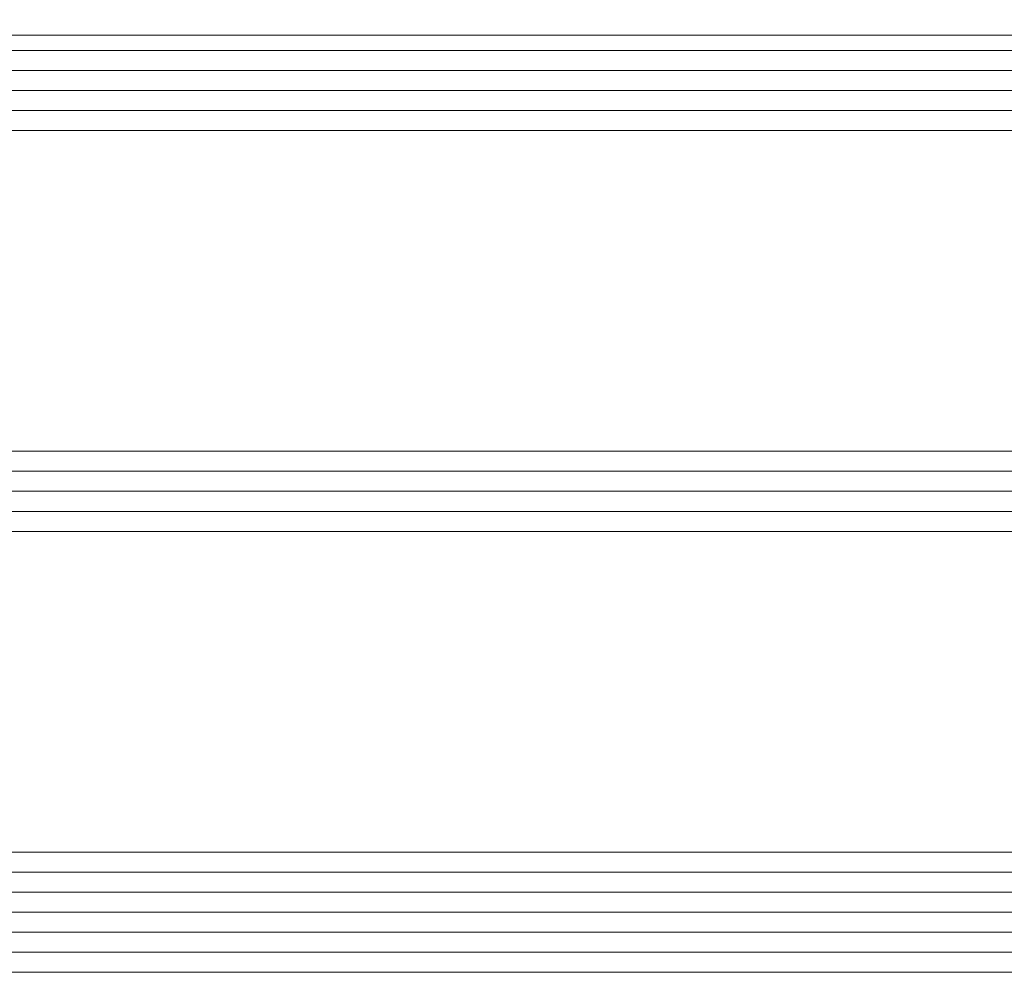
# Model space of a CAD drawing. Header units: inches. Extents: x 44881 to 156022, y 58140 to 83978.
# Tile 50 of 256: x 95600 to 95649, y 72447 to 72495. Entities that reach past the tile are written whole.
import ezdxf

# ---------------------------------------------------------------- set-up
doc = ezdxf.new("R2010")
doc.units = ezdxf.units.IN
doc.layers.add('_MB_kreskowanie_szklo_0.09', color=157, linetype='Continuous', lineweight=9)
doc.layers.add('_MB_szklo_0.15', color=142, linetype='Continuous', lineweight=15)

# ---------------------------------------------------------------- blocks, each defined once
blk = doc.blocks.new('*U363')
at = {"layer": '_MB_kreskowanie_szklo_0.09'}
for points in [[(0, -1), (738, -1)], [(0, -2), (738, -2)], [(0, -3), (738, -3)], [(0, -4), (738, -4)], [(0, -5), (738, -5)], [(0, -23), (738, -23)], [(0, -24), (738, -24)], [(0, -25), (738, -25)], [(0, -43), (738, -43)], [(0, -44), (738, -44)], [(0, -45), (738, -45)]]:
    blk.add_lwpolyline(points, dxfattribs=at)
at = {"layer": '_MB_szklo_0.15'}
for points in [[(738, 0), (0, 0), (0, -6), (738, -6)], [(738, -22), (0, -22), (0, -26), (738, -26)], [(738, -42), (0, -42), (0, -46), (738, -46)], [(738, -46), (0, -46), (0, -46.76), (738, -46.76)], [(738, -46.76), (0, -46.76), (0, -50.76), (738, -50.76)]]:
    blk.add_lwpolyline(points, dxfattribs=at)

msp = doc.modelspace()

# ---------------------------------------------------------------- block references
at = {"color": 14, "true_color": 0xa30000, "xscale": -1, "rotation": 180}
msp.add_blockref('*U363', (95562.536, 72447.123), dxfattribs=at)

doc.saveas('drawing.dxf')
